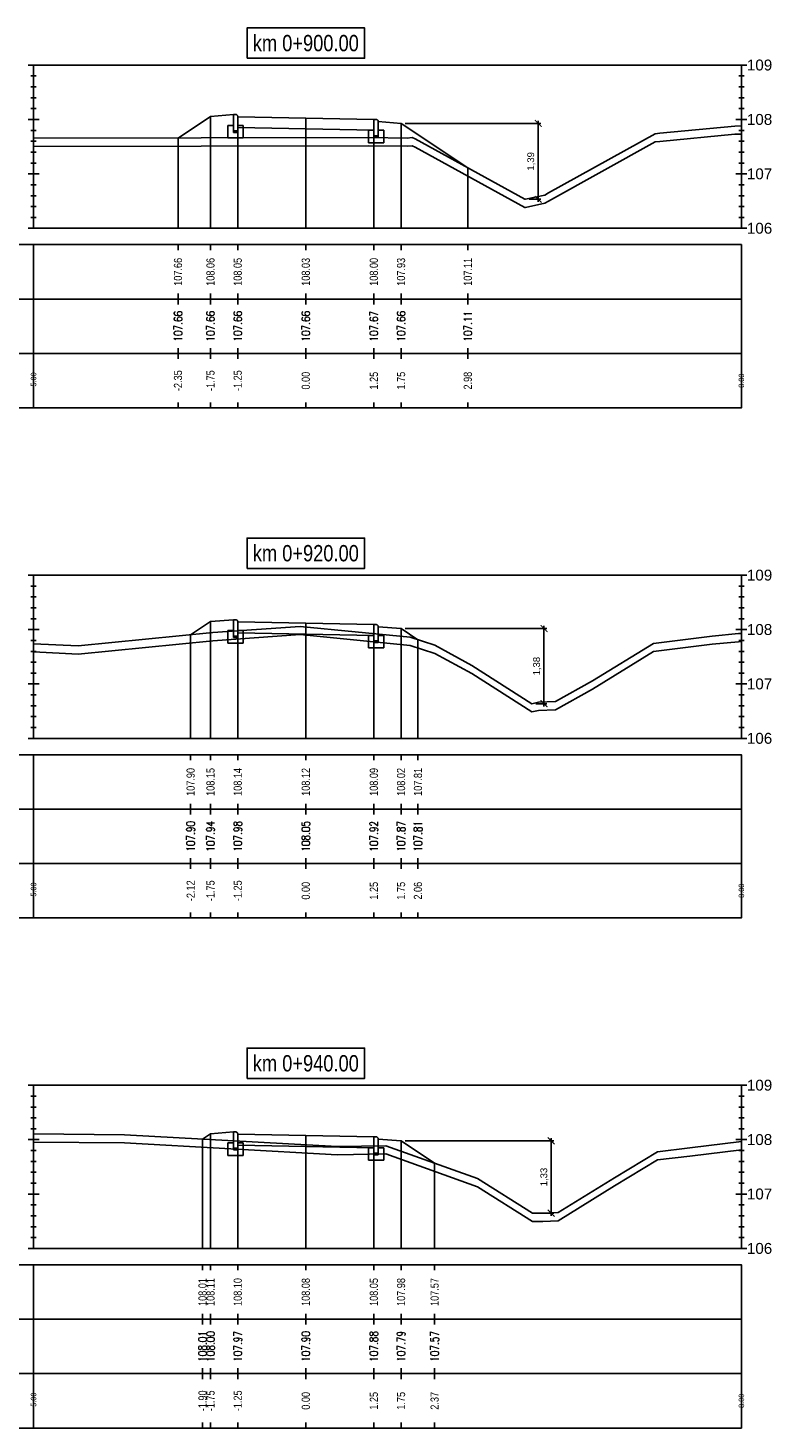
# Model space of a CAD drawing. Extents: x 7537626 to 7538805, y 5722894 to 5725486.
# Tile 49 of 90: x 7538321 to 7538334, y 5725456 to 5725482. Entities that reach past the tile are written whole.
import ezdxf

# ---------------------------------------------------------------- set-up
doc = ezdxf.new("R2010")
doc.units = 0
doc.header["$PDMODE"] = 35
doc.header["$PDSIZE"] = 0.3
for name, color, linetype in [('C-DROGI-PROFILE', 7, 'Continuous'), ('C-DROGI-PROFILE-ETYKIETY', 7, 'Continuous'), ('C-DROGI-PRZEKROJE-ETYKIETY', 7, 'Continuous'), ('C-POPRZECZKA-przekrój', 2, 'Continuous'), ('C-POPRZECZKA-widok', 1, 'Continuous')]:
    doc.layers.add(name, color=color, linetype=linetype)
for name, color, linetype, true_color in [('C-humus', 7, 'Continuous', 0x003df5), ('C-Teren', 7, 'Continuous', 0x005716), ('poprzeczki', 7, 'Continuous', 0x0000d6)]:
    doc.layers.add(name, color=color, linetype=linetype, true_color=true_color)
doc.styles.add('2mm08', font='arial.ttf', dxfattribs={"width": 0.8})
doc.styles.add('opis_50', font='arial.ttf', dxfattribs={"height": 0.125})
doc.styles.get("Standard").update_dxf_attribs({"font": 'arial.ttf'})
doc.dimstyles.new('OPIS_50', dxfattribs={"dimscale": 0.5, "dimtxt": 0.125, "dimasz": 0.25, "dimexe": 0.1, "dimexo": 0.15, "dimgap": 0.1, "dimtad": 1, "dimzin": 0, "dimtxsty": 'opis_50', "dimblk": 'ARCHTICK', "dimcen": 0.15, "dimdle": 0.1, "dimaunit": 2, "dimadec": 4, "dimazin": 0, "dimtfac": 1, "dimtmove": 0, "dimatfit": 3, "dimfxl": 1, "dimarcsym": 0})

# ---------------------------------------------------------------- blocks, each defined once
blk = doc.blocks.new('_ArchTick')
at = {"color": 0, "linetype": 'ByBlock', "const_width": 0.15}
blk.add_lwpolyline([(-0.5, -0.5), (0.5, 0.5)], dxfattribs=at)
blk = doc.blocks.new('*D81')
at = {"layer": 'Defpoints', "color": 0, "transparency": 16777216}
for p in [(7538327.482, 5725479.964), (7538329.756, 5725478.57), (7538330, 5725478.57)]:
    blk.add_point(p, dxfattribs=at)
at = {"layer": 'poprzeczki', "color": 0, "lineweight": -2, "transparency": 16777216}
for p, q in [((7538327.557, 5725479.964), (7538330.05, 5725479.964)), ((7538330, 5725480.014), (7538330, 5725478.52)), ((7538329.831, 5725478.57), (7538330.05, 5725478.57))]:
    blk.add_line(p, q, dxfattribs=at)
at = {"layer": 'poprzeczki', "color": 0, "lineweight": -2, "transparency": 16777216, "xscale": 0.125, "yscale": 0.125, "zscale": 0.125}
for p, rotation in [((7538330, 5725479.964), 90), ((7538330, 5725478.57), 270)]:
    blk.add_blockref('_ArchTick', p, dxfattribs=dict(at, rotation=rotation))
at = {"layer": 'poprzeczki', "color": 0, "transparency": 16777216, "insert": (7538329.874, 5725479.267), "char_height": 0.125, "attachment_point": 5, "rotation": 90, "style": 'opis_50'}
blk.add_mtext('1,39', dxfattribs=at)
blk = doc.blocks.new('*D82')
at = {"layer": 'Defpoints', "color": 0, "transparency": 16777216}
for p in [(7538327.482, 5725470.68), (7538329.884, 5725469.299), (7538330.106, 5725469.299)]:
    blk.add_point(p, dxfattribs=at)
at = {"layer": 'poprzeczki', "color": 0, "lineweight": -2, "transparency": 16777216}
for p, q in [((7538327.557, 5725470.68), (7538330.156, 5725470.68)), ((7538330.106, 5725470.73), (7538330.106, 5725469.249)), ((7538329.959, 5725469.299), (7538330.156, 5725469.299))]:
    blk.add_line(p, q, dxfattribs=at)
at = {"layer": 'poprzeczki', "color": 0, "lineweight": -2, "transparency": 16777216, "xscale": 0.125, "yscale": 0.125, "zscale": 0.125}
for p, rotation in [((7538330.106, 5725470.68), 90), ((7538330.106, 5725469.299), 270)]:
    blk.add_blockref('_ArchTick', p, dxfattribs=dict(at, rotation=rotation))
at = {"layer": 'poprzeczki', "color": 0, "transparency": 16777216, "insert": (7538329.981, 5725469.989), "char_height": 0.125, "attachment_point": 5, "rotation": 90, "style": 'opis_50'}
blk.add_mtext('1,38', dxfattribs=at)
blk = doc.blocks.new('*D83')
at = {"layer": 'Defpoints', "color": 0, "transparency": 16777216}
for p in [(7538327.482, 5725461.264), (7538329.893, 5725459.934), (7538330.239, 5725459.934)]:
    blk.add_point(p, dxfattribs=at)
at = {"layer": 'poprzeczki', "color": 0, "lineweight": -2, "transparency": 16777216}
for p, q in [((7538327.557, 5725461.264), (7538330.289, 5725461.264)), ((7538330.239, 5725461.314), (7538330.239, 5725459.884)), ((7538329.968, 5725459.934), (7538330.289, 5725459.934))]:
    blk.add_line(p, q, dxfattribs=at)
at = {"layer": 'poprzeczki', "color": 0, "lineweight": -2, "transparency": 16777216, "xscale": 0.125, "yscale": 0.125, "zscale": 0.125}
for p, rotation in [((7538330.239, 5725461.264), 90), ((7538330.239, 5725459.934), 270)]:
    blk.add_blockref('_ArchTick', p, dxfattribs=dict(at, rotation=rotation))
at = {"layer": 'poprzeczki', "color": 0, "transparency": 16777216, "insert": (7538330.114, 5725460.599), "char_height": 0.125, "attachment_point": 5, "rotation": 90, "style": 'opis_50'}
blk.add_mtext('1,33', dxfattribs=at)

msp = doc.modelspace()

# ---------------------------------------------------------------- linework, layer by layer
at = {"layer": 'C-DROGI-PROFILE', "color": 7, "linetype": 'Continuous', "lineweight": -3}
for p, q in [((7538323.385, 5725477.736), (7538323.385, 5725477.636)), ((7538323.982, 5725477.736), (7538323.982, 5725477.636)), ((7538324.482, 5725477.736), (7538324.482, 5725477.636)), ((7538325.732, 5725477.736), (7538325.732, 5725477.636)), ((7538326.982, 5725477.736), (7538326.982, 5725477.636)), ((7538327.482, 5725477.736), (7538327.482, 5725477.636)), ((7538328.708, 5725477.736), (7538328.708, 5725477.636)), ((7538323.385, 5725476.736), (7538323.385, 5725476.836)), ((7538323.385, 5725476.736), (7538323.385, 5725476.636)), ((7538323.982, 5725476.736), (7538323.982, 5725476.836)), ((7538323.982, 5725476.736), (7538323.982, 5725476.636)), ((7538324.482, 5725476.736), (7538324.482, 5725476.836)), ((7538324.482, 5725476.736), (7538324.482, 5725476.636)), ((7538325.732, 5725476.736), (7538325.732, 5725476.836)), ((7538325.732, 5725476.736), (7538325.732, 5725476.636)), ((7538326.982, 5725476.736), (7538326.982, 5725476.836)), ((7538326.982, 5725476.736), (7538326.982, 5725476.636)), ((7538327.482, 5725476.736), (7538327.482, 5725476.836)), ((7538327.482, 5725476.736), (7538327.482, 5725476.636)), ((7538328.708, 5725476.736), (7538328.708, 5725476.836)), ((7538328.708, 5725476.736), (7538328.708, 5725476.636)), ((7538323.385, 5725475.736), (7538323.385, 5725475.836)), ((7538323.385, 5725475.736), (7538323.385, 5725475.636)), ((7538323.982, 5725475.736), (7538323.982, 5725475.836)), ((7538323.982, 5725475.736), (7538323.982, 5725475.636)), ((7538324.482, 5725475.736), (7538324.482, 5725475.836)), ((7538324.482, 5725475.736), (7538324.482, 5725475.636)), ((7538325.732, 5725475.736), (7538325.732, 5725475.836)), ((7538325.732, 5725475.736), (7538325.732, 5725475.636)), ((7538326.982, 5725475.736), (7538326.982, 5725475.836)), ((7538326.982, 5725475.736), (7538326.982, 5725475.636)), ((7538327.482, 5725475.736), (7538327.482, 5725475.836)), ((7538327.482, 5725475.736), (7538327.482, 5725475.636)), ((7538328.708, 5725475.736), (7538328.708, 5725475.836)), ((7538328.708, 5725475.736), (7538328.708, 5725475.636)), ((7538323.385, 5725474.736), (7538323.385, 5725474.836)), ((7538323.982, 5725474.736), (7538323.982, 5725474.836)), ((7538324.482, 5725474.736), (7538324.482, 5725474.836)), ((7538325.732, 5725474.736), (7538325.732, 5725474.836)), ((7538326.982, 5725474.736), (7538326.982, 5725474.836)), ((7538327.482, 5725474.736), (7538327.482, 5725474.836)), ((7538328.708, 5725474.736), (7538328.708, 5725474.836)), ((7538323.617, 5725468.361), (7538323.617, 5725468.261)), ((7538323.982, 5725468.361), (7538323.982, 5725468.261)), ((7538324.482, 5725468.361), (7538324.482, 5725468.261)), ((7538325.732, 5725468.361), (7538325.732, 5725468.261)), ((7538326.982, 5725468.361), (7538326.982, 5725468.261)), ((7538327.482, 5725468.361), (7538327.482, 5725468.261)), ((7538327.792, 5725468.361), (7538327.792, 5725468.261)), ((7538323.617, 5725467.361), (7538323.617, 5725467.461)), ((7538323.982, 5725467.361), (7538323.982, 5725467.461)), ((7538324.482, 5725467.361), (7538324.482, 5725467.461)), ((7538325.732, 5725467.361), (7538325.732, 5725467.461)), ((7538326.982, 5725467.361), (7538326.982, 5725467.461)), ((7538327.482, 5725467.361), (7538327.482, 5725467.461)), ((7538327.792, 5725467.361), (7538327.792, 5725467.461)), ((7538323.617, 5725467.361), (7538323.617, 5725467.261)), ((7538323.982, 5725467.361), (7538323.982, 5725467.261)), ((7538324.482, 5725467.361), (7538324.482, 5725467.261)), ((7538325.732, 5725467.361), (7538325.732, 5725467.261)), ((7538326.982, 5725467.361), (7538326.982, 5725467.261)), ((7538327.482, 5725467.361), (7538327.482, 5725467.261)), ((7538327.792, 5725467.361), (7538327.792, 5725467.261)), ((7538323.617, 5725466.361), (7538323.617, 5725466.461)), ((7538323.982, 5725466.361), (7538323.982, 5725466.461)), ((7538324.482, 5725466.361), (7538324.482, 5725466.461)), ((7538325.732, 5725466.361), (7538325.732, 5725466.461)), ((7538326.982, 5725466.361), (7538326.982, 5725466.461)), ((7538327.482, 5725466.361), (7538327.482, 5725466.461)), ((7538327.792, 5725466.361), (7538327.792, 5725466.461)), ((7538323.617, 5725466.361), (7538323.617, 5725466.261)), ((7538323.982, 5725466.361), (7538323.982, 5725466.261)), ((7538324.482, 5725466.361), (7538324.482, 5725466.261)), ((7538325.732, 5725466.361), (7538325.732, 5725466.261)), ((7538326.982, 5725466.361), (7538326.982, 5725466.261)), ((7538327.482, 5725466.361), (7538327.482, 5725466.261)), ((7538327.792, 5725466.361), (7538327.792, 5725466.261)), ((7538323.617, 5725465.361), (7538323.617, 5725465.461)), ((7538323.982, 5725465.361), (7538323.982, 5725465.461)), ((7538324.482, 5725465.361), (7538324.482, 5725465.461)), ((7538325.732, 5725465.361), (7538325.732, 5725465.461)), ((7538326.982, 5725465.361), (7538326.982, 5725465.461)), ((7538327.482, 5725465.361), (7538327.482, 5725465.461)), ((7538327.792, 5725465.361), (7538327.792, 5725465.461)), ((7538323.836, 5725458.986), (7538323.836, 5725458.886)), ((7538323.982, 5725458.986), (7538323.982, 5725458.886)), ((7538324.482, 5725458.986), (7538324.482, 5725458.886)), ((7538325.732, 5725458.986), (7538325.732, 5725458.886)), ((7538326.982, 5725458.986), (7538326.982, 5725458.886)), ((7538327.482, 5725458.986), (7538327.482, 5725458.886)), ((7538328.098, 5725458.986), (7538328.098, 5725458.886)), ((7538323.836, 5725457.986), (7538323.836, 5725458.086)), ((7538323.836, 5725457.986), (7538323.836, 5725457.886)), ((7538323.982, 5725457.986), (7538323.982, 5725458.086)), ((7538323.982, 5725457.986), (7538323.982, 5725457.886)), ((7538324.482, 5725457.986), (7538324.482, 5725458.086)), ((7538324.482, 5725457.986), (7538324.482, 5725457.886)), ((7538325.732, 5725457.986), (7538325.732, 5725458.086)), ((7538325.732, 5725457.986), (7538325.732, 5725457.886)), ((7538326.982, 5725457.986), (7538326.982, 5725458.086)), ((7538326.982, 5725457.986), (7538326.982, 5725457.886)), ((7538327.482, 5725457.986), (7538327.482, 5725458.086)), ((7538327.482, 5725457.986), (7538327.482, 5725457.886)), ((7538328.098, 5725457.986), (7538328.098, 5725458.086)), ((7538328.098, 5725457.986), (7538328.098, 5725457.886)), ((7538323.836, 5725456.986), (7538323.836, 5725457.086)), ((7538323.836, 5725456.986), (7538323.836, 5725456.886)), ((7538323.982, 5725456.986), (7538323.982, 5725457.086)), ((7538323.982, 5725456.986), (7538323.982, 5725456.886)), ((7538324.482, 5725456.986), (7538324.482, 5725457.086)), ((7538324.482, 5725456.986), (7538324.482, 5725456.886)), ((7538325.732, 5725456.986), (7538325.732, 5725457.086)), ((7538325.732, 5725456.986), (7538325.732, 5725456.886)), ((7538326.982, 5725456.986), (7538326.982, 5725457.086)), ((7538326.982, 5725456.986), (7538326.982, 5725456.886)), ((7538327.482, 5725456.986), (7538327.482, 5725457.086)), ((7538327.482, 5725456.986), (7538327.482, 5725456.886)), ((7538328.098, 5725456.986), (7538328.098, 5725457.086)), ((7538328.098, 5725456.986), (7538328.098, 5725456.886)), ((7538323.836, 5725455.986), (7538323.836, 5725456.086)), ((7538323.982, 5725455.986), (7538323.982, 5725456.086)), ((7538324.482, 5725455.986), (7538324.482, 5725456.086)), ((7538325.732, 5725455.986), (7538325.732, 5725456.086)), ((7538326.982, 5725455.986), (7538326.982, 5725456.086)), ((7538327.482, 5725455.986), (7538327.482, 5725456.086)), ((7538328.098, 5725455.986), (7538328.098, 5725456.086))]:
    msp.add_line(p, q, dxfattribs=at)
at = {"layer": 'C-DROGI-PROFILE', "color": 1, "linetype": 'Continuous', "lineweight": -3}
for points in [[(7538320.732, 5725476.736), (7538320.732, 5725477.736), (7538315.732, 5725477.736), (7538315.732, 5725476.736)], [(7538320.732, 5725476.736), (7538333.732, 5725476.736), (7538333.732, 5725477.736), (7538320.732, 5725477.736)], [(7538320.732, 5725475.736), (7538320.732, 5725476.736), (7538315.732, 5725476.736), (7538315.732, 5725475.736)], [(7538320.732, 5725475.736), (7538333.732, 5725475.736), (7538333.732, 5725476.736), (7538320.732, 5725476.736)], [(7538320.732, 5725474.736), (7538320.732, 5725475.736), (7538315.732, 5725475.736), (7538315.732, 5725474.736)], [(7538320.732, 5725474.736), (7538333.732, 5725474.736), (7538333.732, 5725475.736), (7538320.732, 5725475.736)], [(7538320.732, 5725467.361), (7538320.732, 5725468.361), (7538315.732, 5725468.361), (7538315.732, 5725467.361)], [(7538320.732, 5725467.361), (7538333.732, 5725467.361), (7538333.732, 5725468.361), (7538320.732, 5725468.361)], [(7538320.732, 5725466.361), (7538320.732, 5725467.361), (7538315.732, 5725467.361), (7538315.732, 5725466.361)], [(7538320.732, 5725466.361), (7538333.732, 5725466.361), (7538333.732, 5725467.361), (7538320.732, 5725467.361)], [(7538320.732, 5725465.361), (7538320.732, 5725466.361), (7538315.732, 5725466.361), (7538315.732, 5725465.361)], [(7538320.732, 5725465.361), (7538333.732, 5725465.361), (7538333.732, 5725466.361), (7538320.732, 5725466.361)], [(7538320.732, 5725457.986), (7538320.732, 5725458.986), (7538315.732, 5725458.986), (7538315.732, 5725457.986)], [(7538320.732, 5725457.986), (7538333.732, 5725457.986), (7538333.732, 5725458.986), (7538320.732, 5725458.986)], [(7538320.732, 5725456.986), (7538320.732, 5725457.986), (7538315.732, 5725457.986), (7538315.732, 5725456.986)], [(7538320.732, 5725456.986), (7538333.732, 5725456.986), (7538333.732, 5725457.986), (7538320.732, 5725457.986)], [(7538320.732, 5725455.986), (7538320.732, 5725456.986), (7538315.732, 5725456.986), (7538315.732, 5725455.986)], [(7538320.732, 5725455.986), (7538333.732, 5725455.986), (7538333.732, 5725456.986), (7538320.732, 5725456.986)]]:
    msp.add_3dface(points, dxfattribs=at)
at = {"layer": 'C-DROGI-PRZEKROJE-ETYKIETY', "color": 1, "linetype": 'Continuous', "lineweight": -3}
for p, q in [((7538323.982, 5725480.094), (7538323.982, 5725478.036)), ((7538324.482, 5725480.088), (7538324.482, 5725478.036)), ((7538325.732, 5725480.063), (7538325.732, 5725478.036)), ((7538326.982, 5725480.038), (7538326.982, 5725478.036)), ((7538327.482, 5725479.964), (7538327.482, 5725478.036)), ((7538323.385, 5725479.696), (7538323.385, 5725478.036)), ((7538328.708, 5725479.147), (7538328.708, 5725478.036)), ((7538323.982, 5725470.81), (7538323.982, 5725468.661)), ((7538324.482, 5725470.803), (7538324.482, 5725468.661)), ((7538325.732, 5725470.778), (7538325.732, 5725468.661)), ((7538323.617, 5725470.566), (7538323.617, 5725468.661)), ((7538326.982, 5725470.753), (7538326.982, 5725468.661)), ((7538327.482, 5725470.68), (7538327.482, 5725468.661)), ((7538327.792, 5725470.473), (7538327.792, 5725468.661)), ((7538323.836, 5725461.296), (7538323.836, 5725459.286)), ((7538323.982, 5725461.394), (7538323.982, 5725459.286)), ((7538324.482, 5725461.387), (7538324.482, 5725459.286)), ((7538325.732, 5725461.362), (7538325.732, 5725459.286)), ((7538326.982, 5725461.337), (7538326.982, 5725459.286)), ((7538327.482, 5725461.264), (7538327.482, 5725459.286)), ((7538328.098, 5725460.853), (7538328.098, 5725459.286))]:
    msp.add_line(p, q, dxfattribs=at)
at = {"layer": 'C-humus'}
for p, q in [((7538332.234, 5725479.634), (7538333.611, 5725479.766)), ((7538333.611, 5725479.766), (7538333.732, 5725479.767)), ((7538320.732, 5725479.54), (7538326.888, 5725479.553)), ((7538326.888, 5725479.553), (7538327.593, 5725479.546)), ((7538327.593, 5725479.546), (7538327.684, 5725479.553)), ((7538327.684, 5725479.553), (7538327.742, 5725479.529)), ((7538327.742, 5725479.529), (7538329.756, 5725478.42)), ((7538330.189, 5725478.536), (7538332.149, 5725479.624)), ((7538332.149, 5725479.624), (7538332.234, 5725479.634)), ((7538329.769, 5725478.42), (7538330.124, 5725478.497)), ((7538330.124, 5725478.497), (7538330.189, 5725478.536)), ((7538329.756, 5725478.42), (7538329.769, 5725478.42)), ((7538324.026, 5725470.457), (7538325.626, 5725470.57)), ((7538325.626, 5725470.57), (7538327.65, 5725470.369)), ((7538320.732, 5725470.251), (7538321.551, 5725470.21)), ((7538321.551, 5725470.21), (7538324.026, 5725470.457)), ((7538327.65, 5725470.369), (7538328.104, 5725470.222)), ((7538330.995, 5725469.566), (7538332.118, 5725470.258)), ((7538332.118, 5725470.258), (7538333.197, 5725470.392)), ((7538333.197, 5725470.392), (7538333.676, 5725470.438)), ((7538333.676, 5725470.438), (7538333.732, 5725470.439)), ((7538328.104, 5725470.222), (7538328.778, 5725469.851)), ((7538328.778, 5725469.851), (7538329.884, 5725469.149)), ((7538330.315, 5725469.189), (7538330.995, 5725469.566)), ((7538329.884, 5725469.149), (7538330.006, 5725469.175)), ((7538330.006, 5725469.175), (7538330.315, 5725469.189)), ((7538320.732, 5725461.241), (7538322.401, 5725461.226)), ((7538322.401, 5725461.226), (7538326.31, 5725461.008)), ((7538326.31, 5725461.008), (7538327.199, 5725461.025)), ((7538327.199, 5725461.025), (7538328.887, 5725460.421)), ((7538332.19, 5725460.913), (7538332.783, 5725460.983)), ((7538332.783, 5725460.983), (7538333.732, 5725461.101)), ((7538331.402, 5725460.435), (7538332.19, 5725460.913)), ((7538328.887, 5725460.421), (7538329.893, 5725459.784)), ((7538330.367, 5725459.796), (7538331.402, 5725460.435)), ((7538329.893, 5725459.784), (7538330.082, 5725459.784)), ((7538330.082, 5725459.784), (7538330.367, 5725459.796))]:
    msp.add_line(p, q, dxfattribs=at)
at = {"layer": 'C-POPRZECZKA-przekrój', "color": 2, "linetype": 'Continuous', "lineweight": -3}
for p, q in [((7538323.385, 5725479.696), (7538323.982, 5725480.094)), ((7538323.982, 5725480.094), (7538324.402, 5725480.128)), ((7538324.442, 5725480.128), (7538324.402, 5725480.128)), ((7538324.402, 5725480.128), (7538324.402, 5725479.798)), ((7538324.448, 5725480.127), (7538324.442, 5725480.128)), ((7538324.456, 5725480.125), (7538324.448, 5725480.127)), ((7538324.465, 5725480.121), (7538324.456, 5725480.125)), ((7538324.471, 5725480.116), (7538324.465, 5725480.121)), ((7538324.475, 5725480.111), (7538324.471, 5725480.116)), ((7538324.479, 5725480.103), (7538324.475, 5725480.111)), ((7538324.482, 5725480.095), (7538324.479, 5725480.103)), ((7538324.482, 5725480.088), (7538324.482, 5725480.095)), ((7538324.482, 5725480.088), (7538325.732, 5725480.063)), ((7538324.482, 5725480.088), (7538324.483, 5725479.888)), ((7538324.482, 5725479.798), (7538324.482, 5725480.088)), ((7538324.482, 5725480.088), (7538324.482, 5725479.928)), ((7538325.732, 5725479.863), (7538325.732, 5725480.063)), ((7538325.732, 5725480.063), (7538326.982, 5725480.038)), ((7538326.982, 5725480.038), (7538326.981, 5725479.838)), ((7538327.022, 5725480.038), (7538326.982, 5725480.038)), ((7538326.982, 5725480.038), (7538326.982, 5725479.708)), ((7538327.028, 5725480.037), (7538327.022, 5725480.038)), ((7538327.036, 5725480.035), (7538327.028, 5725480.037)), ((7538327.045, 5725480.031), (7538327.036, 5725480.035)), ((7538327.051, 5725480.026), (7538327.045, 5725480.031)), ((7538327.055, 5725480.021), (7538327.051, 5725480.026)), ((7538324.302, 5725479.698), (7538324.302, 5725479.928)), ((7538324.302, 5725479.928), (7538324.402, 5725479.928)), ((7538324.402, 5725479.928), (7538324.402, 5725479.828)), ((7538324.402, 5725479.828), (7538324.482, 5725479.828)), ((7538324.402, 5725479.798), (7538324.482, 5725479.798)), ((7538324.482, 5725479.928), (7538324.582, 5725479.928)), ((7538324.483, 5725479.888), (7538325.732, 5725479.863)), ((7538324.582, 5725479.928), (7538324.582, 5725479.698)), ((7538325.732, 5725479.863), (7538326.981, 5725479.838)), ((7538326.882, 5725479.608), (7538326.882, 5725479.838)), ((7538326.882, 5725479.838), (7538326.982, 5725479.838)), ((7538326.982, 5725479.838), (7538326.982, 5725479.738)), ((7538327.059, 5725480.013), (7538327.055, 5725480.021)), ((7538327.062, 5725480.005), (7538327.059, 5725480.013)), ((7538327.062, 5725479.998), (7538327.062, 5725480.005)), ((7538327.062, 5725479.708), (7538327.062, 5725479.998)), ((7538327.062, 5725479.998), (7538327.062, 5725479.838)), ((7538327.062, 5725479.998), (7538327.482, 5725479.964)), ((7538327.062, 5725479.838), (7538327.162, 5725479.838)), ((7538327.162, 5725479.838), (7538327.162, 5725479.608)), ((7538327.482, 5725479.964), (7538328.708, 5725479.147)), ((7538324.582, 5725479.698), (7538324.302, 5725479.698)), ((7538327.162, 5725479.608), (7538326.882, 5725479.608)), ((7538326.982, 5725479.738), (7538327.062, 5725479.738)), ((7538326.982, 5725479.708), (7538327.062, 5725479.708)), ((7538323.617, 5725470.566), (7538323.982, 5725470.81)), ((7538323.982, 5725470.81), (7538324.402, 5725470.843)), ((7538324.442, 5725470.843), (7538324.402, 5725470.843)), ((7538324.402, 5725470.843), (7538324.402, 5725470.513)), ((7538324.448, 5725470.843), (7538324.442, 5725470.843)), ((7538324.456, 5725470.841), (7538324.448, 5725470.843)), ((7538324.465, 5725470.837), (7538324.456, 5725470.841)), ((7538324.471, 5725470.832), (7538324.465, 5725470.837)), ((7538324.475, 5725470.826), (7538324.471, 5725470.832)), ((7538324.479, 5725470.819), (7538324.475, 5725470.826)), ((7538324.482, 5725470.811), (7538324.479, 5725470.819)), ((7538324.482, 5725470.803), (7538324.482, 5725470.811)), ((7538324.482, 5725470.803), (7538325.732, 5725470.778)), ((7538324.482, 5725470.803), (7538324.483, 5725470.603)), ((7538324.482, 5725470.513), (7538324.482, 5725470.803)), ((7538324.482, 5725470.803), (7538324.482, 5725470.643)), ((7538325.732, 5725470.578), (7538325.732, 5725470.778)), ((7538325.732, 5725470.778), (7538326.982, 5725470.753)), ((7538324.302, 5725470.413), (7538324.302, 5725470.643)), ((7538324.302, 5725470.643), (7538324.402, 5725470.643)), ((7538324.402, 5725470.643), (7538324.402, 5725470.543)), ((7538324.402, 5725470.543), (7538324.482, 5725470.543)), ((7538324.402, 5725470.513), (7538324.482, 5725470.513)), ((7538324.482, 5725470.643), (7538324.582, 5725470.643)), ((7538324.483, 5725470.603), (7538325.732, 5725470.578)), ((7538324.582, 5725470.643), (7538324.582, 5725470.413)), ((7538325.732, 5725470.578), (7538326.981, 5725470.553)), ((7538326.882, 5725470.323), (7538326.882, 5725470.553)), ((7538326.882, 5725470.553), (7538326.982, 5725470.553)), ((7538326.982, 5725470.753), (7538326.981, 5725470.553)), ((7538327.022, 5725470.753), (7538326.982, 5725470.753)), ((7538326.982, 5725470.753), (7538326.982, 5725470.423)), ((7538326.982, 5725470.553), (7538326.982, 5725470.453)), ((7538327.028, 5725470.753), (7538327.022, 5725470.753)), ((7538327.036, 5725470.751), (7538327.028, 5725470.753)), ((7538327.045, 5725470.747), (7538327.036, 5725470.751)), ((7538327.051, 5725470.742), (7538327.045, 5725470.747)), ((7538327.055, 5725470.736), (7538327.051, 5725470.742)), ((7538327.059, 5725470.729), (7538327.055, 5725470.736)), ((7538327.062, 5725470.721), (7538327.059, 5725470.729)), ((7538327.062, 5725470.713), (7538327.062, 5725470.721)), ((7538327.062, 5725470.423), (7538327.062, 5725470.713)), ((7538327.062, 5725470.713), (7538327.062, 5725470.553)), ((7538327.062, 5725470.713), (7538327.482, 5725470.68)), ((7538327.062, 5725470.553), (7538327.162, 5725470.553)), ((7538327.162, 5725470.553), (7538327.162, 5725470.323)), ((7538327.482, 5725470.68), (7538327.792, 5725470.473)), ((7538324.582, 5725470.413), (7538324.302, 5725470.413)), ((7538327.162, 5725470.323), (7538326.882, 5725470.323)), ((7538326.982, 5725470.453), (7538327.062, 5725470.453)), ((7538326.982, 5725470.423), (7538327.062, 5725470.423)), ((7538323.836, 5725461.296), (7538323.982, 5725461.394)), ((7538323.982, 5725461.394), (7538324.402, 5725461.427)), ((7538324.442, 5725461.427), (7538324.402, 5725461.427)), ((7538324.402, 5725461.427), (7538324.402, 5725461.097)), ((7538324.448, 5725461.427), (7538324.442, 5725461.427)), ((7538324.456, 5725461.425), (7538324.448, 5725461.427)), ((7538324.465, 5725461.42), (7538324.456, 5725461.425)), ((7538324.471, 5725461.415), (7538324.465, 5725461.42)), ((7538324.475, 5725461.41), (7538324.471, 5725461.415)), ((7538324.479, 5725461.403), (7538324.475, 5725461.41)), ((7538324.482, 5725461.394), (7538324.479, 5725461.403)), ((7538324.482, 5725461.387), (7538324.482, 5725461.394)), ((7538324.482, 5725461.387), (7538325.732, 5725461.362)), ((7538324.482, 5725461.387), (7538324.483, 5725461.187)), ((7538324.482, 5725461.097), (7538324.482, 5725461.387)), ((7538324.482, 5725461.387), (7538324.482, 5725461.227)), ((7538325.732, 5725461.162), (7538325.732, 5725461.362)), ((7538325.732, 5725461.362), (7538326.982, 5725461.337)), ((7538326.982, 5725461.337), (7538326.981, 5725461.137)), ((7538327.022, 5725461.337), (7538326.982, 5725461.337)), ((7538326.982, 5725461.337), (7538326.982, 5725461.007)), ((7538327.028, 5725461.337), (7538327.022, 5725461.337)), ((7538327.036, 5725461.335), (7538327.028, 5725461.337)), ((7538327.045, 5725461.33), (7538327.036, 5725461.335)), ((7538327.051, 5725461.325), (7538327.045, 5725461.33)), ((7538327.055, 5725461.32), (7538327.051, 5725461.325)), ((7538327.059, 5725461.313), (7538327.055, 5725461.32)), ((7538327.062, 5725461.304), (7538327.059, 5725461.313)), ((7538327.062, 5725461.297), (7538327.062, 5725461.304)), ((7538327.062, 5725461.007), (7538327.062, 5725461.297)), ((7538327.062, 5725461.297), (7538327.062, 5725461.137)), ((7538327.062, 5725461.297), (7538327.482, 5725461.264)), ((7538327.482, 5725461.264), (7538328.098, 5725460.853)), ((7538324.302, 5725460.997), (7538324.302, 5725461.227)), ((7538324.302, 5725461.227), (7538324.402, 5725461.227)), ((7538324.582, 5725460.997), (7538324.302, 5725460.997)), ((7538324.402, 5725461.227), (7538324.402, 5725461.127)), ((7538324.402, 5725461.127), (7538324.482, 5725461.127)), ((7538324.402, 5725461.097), (7538324.482, 5725461.097)), ((7538324.482, 5725461.227), (7538324.582, 5725461.227)), ((7538324.483, 5725461.187), (7538325.732, 5725461.162)), ((7538324.582, 5725461.227), (7538324.582, 5725460.997)), ((7538325.732, 5725461.162), (7538326.981, 5725461.137)), ((7538326.882, 5725460.907), (7538326.882, 5725461.137)), ((7538326.882, 5725461.137), (7538326.982, 5725461.137)), ((7538326.982, 5725461.137), (7538326.982, 5725461.037)), ((7538326.982, 5725461.037), (7538327.062, 5725461.037)), ((7538326.982, 5725461.007), (7538327.062, 5725461.007)), ((7538327.062, 5725461.137), (7538327.162, 5725461.137)), ((7538327.162, 5725461.137), (7538327.162, 5725460.907)), ((7538327.162, 5725460.907), (7538326.882, 5725460.907))]:
    msp.add_line(p, q, dxfattribs=at)
at = {"layer": 'C-POPRZECZKA-widok', "color": 1, "linetype": 'Continuous', "lineweight": -3}
for p, q in [((7538320.632, 5725481.036), (7538333.832, 5725481.036)), ((7538320.682, 5725480.836), (7538320.782, 5725480.836)), ((7538320.732, 5725478.036), (7538320.732, 5725481.036)), ((7538333.682, 5725480.836), (7538333.782, 5725480.836)), ((7538333.732, 5725478.036), (7538333.732, 5725481.036)), ((7538320.682, 5725480.636), (7538320.782, 5725480.636)), ((7538333.682, 5725480.636), (7538333.782, 5725480.636)), ((7538320.682, 5725480.436), (7538320.782, 5725480.436)), ((7538333.682, 5725480.436), (7538333.782, 5725480.436)), ((7538320.632, 5725480.036), (7538320.832, 5725480.036)), ((7538320.682, 5725480.236), (7538320.782, 5725480.236)), ((7538320.682, 5725480.036), (7538320.782, 5725480.036)), ((7538333.632, 5725480.036), (7538333.832, 5725480.036)), ((7538333.682, 5725480.236), (7538333.782, 5725480.236)), ((7538333.682, 5725480.036), (7538333.782, 5725480.036)), ((7538320.682, 5725479.836), (7538320.782, 5725479.836)), ((7538333.682, 5725479.836), (7538333.782, 5725479.836)), ((7538320.682, 5725479.636), (7538320.782, 5725479.636)), ((7538333.682, 5725479.636), (7538333.782, 5725479.636)), ((7538320.682, 5725479.436), (7538320.782, 5725479.436)), ((7538333.682, 5725479.436), (7538333.782, 5725479.436)), ((7538320.632, 5725479.036), (7538320.832, 5725479.036)), ((7538320.682, 5725479.236), (7538320.782, 5725479.236)), ((7538320.682, 5725479.036), (7538320.782, 5725479.036)), ((7538333.632, 5725479.036), (7538333.832, 5725479.036)), ((7538333.682, 5725479.236), (7538333.782, 5725479.236)), ((7538333.682, 5725479.036), (7538333.782, 5725479.036)), ((7538320.682, 5725478.836), (7538320.782, 5725478.836)), ((7538333.682, 5725478.836), (7538333.782, 5725478.836)), ((7538320.682, 5725478.636), (7538320.782, 5725478.636)), ((7538333.682, 5725478.636), (7538333.782, 5725478.636)), ((7538320.682, 5725478.436), (7538320.782, 5725478.436)), ((7538320.682, 5725478.236), (7538320.782, 5725478.236)), ((7538333.682, 5725478.436), (7538333.782, 5725478.436)), ((7538333.682, 5725478.236), (7538333.782, 5725478.236)), ((7538320.632, 5725478.036), (7538333.832, 5725478.036)), ((7538320.632, 5725471.661), (7538333.832, 5725471.661)), ((7538320.732, 5725468.661), (7538320.732, 5725471.661)), ((7538333.732, 5725468.661), (7538333.732, 5725471.661)), ((7538320.682, 5725471.461), (7538320.782, 5725471.461)), ((7538333.682, 5725471.461), (7538333.782, 5725471.461)), ((7538320.682, 5725471.261), (7538320.782, 5725471.261)), ((7538320.682, 5725471.061), (7538320.782, 5725471.061)), ((7538333.682, 5725471.261), (7538333.782, 5725471.261)), ((7538333.682, 5725471.061), (7538333.782, 5725471.061)), ((7538320.682, 5725470.861), (7538320.782, 5725470.861)), ((7538333.682, 5725470.861), (7538333.782, 5725470.861)), ((7538320.632, 5725470.661), (7538320.832, 5725470.661)), ((7538320.682, 5725470.661), (7538320.782, 5725470.661)), ((7538333.632, 5725470.661), (7538333.832, 5725470.661)), ((7538333.682, 5725470.661), (7538333.782, 5725470.661)), ((7538320.682, 5725470.461), (7538320.782, 5725470.461)), ((7538320.682, 5725470.261), (7538320.782, 5725470.261)), ((7538333.682, 5725470.461), (7538333.782, 5725470.461)), ((7538333.682, 5725470.261), (7538333.782, 5725470.261)), ((7538320.682, 5725470.061), (7538320.782, 5725470.061)), ((7538333.682, 5725470.061), (7538333.782, 5725470.061)), ((7538320.682, 5725469.861), (7538320.782, 5725469.861)), ((7538333.682, 5725469.861), (7538333.782, 5725469.861)), ((7538320.632, 5725469.661), (7538320.832, 5725469.661)), ((7538320.682, 5725469.661), (7538320.782, 5725469.661)), ((7538333.632, 5725469.661), (7538333.832, 5725469.661)), ((7538333.682, 5725469.661), (7538333.782, 5725469.661)), ((7538320.682, 5725469.461), (7538320.782, 5725469.461)), ((7538320.682, 5725469.261), (7538320.782, 5725469.261)), ((7538333.682, 5725469.461), (7538333.782, 5725469.461)), ((7538333.682, 5725469.261), (7538333.782, 5725469.261)), ((7538320.682, 5725469.061), (7538320.782, 5725469.061)), ((7538333.682, 5725469.061), (7538333.782, 5725469.061)), ((7538320.682, 5725468.861), (7538320.782, 5725468.861)), ((7538333.682, 5725468.861), (7538333.782, 5725468.861)), ((7538320.632, 5725468.661), (7538333.832, 5725468.661)), ((7538320.632, 5725462.286), (7538333.832, 5725462.286)), ((7538320.732, 5725459.286), (7538320.732, 5725462.286)), ((7538333.732, 5725459.286), (7538333.732, 5725462.286)), ((7538320.682, 5725462.086), (7538320.782, 5725462.086)), ((7538333.682, 5725462.086), (7538333.782, 5725462.086)), ((7538320.682, 5725461.886), (7538320.782, 5725461.886)), ((7538333.682, 5725461.886), (7538333.782, 5725461.886)), ((7538320.682, 5725461.686), (7538320.782, 5725461.686)), ((7538333.682, 5725461.686), (7538333.782, 5725461.686)), ((7538320.632, 5725461.286), (7538320.832, 5725461.286)), ((7538320.682, 5725461.486), (7538320.782, 5725461.486)), ((7538320.682, 5725461.286), (7538320.782, 5725461.286)), ((7538333.632, 5725461.286), (7538333.832, 5725461.286)), ((7538333.682, 5725461.486), (7538333.782, 5725461.486)), ((7538333.682, 5725461.286), (7538333.782, 5725461.286)), ((7538320.682, 5725461.086), (7538320.782, 5725461.086)), ((7538333.682, 5725461.086), (7538333.782, 5725461.086)), ((7538320.682, 5725460.886), (7538320.782, 5725460.886)), ((7538333.682, 5725460.886), (7538333.782, 5725460.886)), ((7538320.682, 5725460.686), (7538320.782, 5725460.686)), ((7538320.682, 5725460.486), (7538320.782, 5725460.486)), ((7538333.682, 5725460.686), (7538333.782, 5725460.686)), ((7538333.682, 5725460.486), (7538333.782, 5725460.486)), ((7538320.632, 5725460.286), (7538320.832, 5725460.286)), ((7538320.682, 5725460.286), (7538320.782, 5725460.286)), ((7538333.632, 5725460.286), (7538333.832, 5725460.286)), ((7538333.682, 5725460.286), (7538333.782, 5725460.286)), ((7538320.682, 5725460.086), (7538320.782, 5725460.086)), ((7538333.682, 5725460.086), (7538333.782, 5725460.086)), ((7538320.682, 5725459.886), (7538320.782, 5725459.886)), ((7538333.682, 5725459.886), (7538333.782, 5725459.886)), ((7538320.682, 5725459.686), (7538320.782, 5725459.686)), ((7538320.682, 5725459.486), (7538320.782, 5725459.486)), ((7538333.682, 5725459.686), (7538333.782, 5725459.686)), ((7538333.682, 5725459.486), (7538333.782, 5725459.486)), ((7538320.632, 5725459.286), (7538333.832, 5725459.286))]:
    msp.add_line(p, q, dxfattribs=at)
at = {"layer": 'C-POPRZECZKA-widok', "color": 3, "linetype": 'Continuous', "lineweight": -3}
for points in [[(7538324.653, 5725481.161), (7538326.812, 5725481.161), (7538326.812, 5725481.718), (7538324.653, 5725481.718)], [(7538324.653, 5725471.786), (7538326.812, 5725471.786), (7538326.812, 5725472.343), (7538324.653, 5725472.343)], [(7538324.653, 5725462.411), (7538326.812, 5725462.411), (7538326.812, 5725462.968), (7538324.653, 5725462.968)]]:
    msp.add_3dface(points, dxfattribs=at)
at = {"layer": 'C-Teren'}
for p, q in [((7538330.189, 5725478.686), (7538332.149, 5725479.774)), ((7538332.149, 5725479.774), (7538332.234, 5725479.784)), ((7538332.234, 5725479.784), (7538333.611, 5725479.916)), ((7538333.611, 5725479.916), (7538333.732, 5725479.917)), ((7538320.732, 5725479.69), (7538326.888, 5725479.703)), ((7538326.888, 5725479.703), (7538327.593, 5725479.696)), ((7538327.593, 5725479.696), (7538327.684, 5725479.703)), ((7538327.684, 5725479.703), (7538327.742, 5725479.679)), ((7538327.742, 5725479.679), (7538329.756, 5725478.57)), ((7538329.756, 5725478.57), (7538329.769, 5725478.57)), ((7538329.769, 5725478.57), (7538330.124, 5725478.647)), ((7538330.124, 5725478.647), (7538330.189, 5725478.686)), ((7538321.551, 5725470.36), (7538324.026, 5725470.607)), ((7538324.026, 5725470.607), (7538325.626, 5725470.72)), ((7538325.626, 5725470.72), (7538327.65, 5725470.519)), ((7538327.65, 5725470.519), (7538328.104, 5725470.372)), ((7538332.118, 5725470.408), (7538333.197, 5725470.542)), ((7538333.197, 5725470.542), (7538333.676, 5725470.588)), ((7538333.676, 5725470.588), (7538333.732, 5725470.589)), ((7538320.732, 5725470.401), (7538321.551, 5725470.36)), ((7538328.104, 5725470.372), (7538328.778, 5725470.001)), ((7538330.995, 5725469.716), (7538332.118, 5725470.408)), ((7538328.778, 5725470.001), (7538329.884, 5725469.299)), ((7538330.315, 5725469.339), (7538330.995, 5725469.716)), ((7538329.884, 5725469.299), (7538330.006, 5725469.325)), ((7538330.006, 5725469.325), (7538330.315, 5725469.339)), ((7538320.732, 5725461.391), (7538322.401, 5725461.376)), ((7538322.401, 5725461.376), (7538326.31, 5725461.158)), ((7538332.783, 5725461.133), (7538333.732, 5725461.251)), ((7538326.31, 5725461.158), (7538327.199, 5725461.175)), ((7538327.199, 5725461.175), (7538328.887, 5725460.571)), ((7538331.402, 5725460.585), (7538332.19, 5725461.063)), ((7538332.19, 5725461.063), (7538332.783, 5725461.133)), ((7538328.887, 5725460.571), (7538329.893, 5725459.934)), ((7538330.367, 5725459.946), (7538331.402, 5725460.585)), ((7538329.893, 5725459.934), (7538330.082, 5725459.934)), ((7538330.082, 5725459.934), (7538330.367, 5725459.946))]:
    msp.add_line(p, q, dxfattribs=at)

# ---------------------------------------------------------------- texts
at = {"layer": 'C-DROGI-PROFILE-ETYKIETY', "color": 1, "linetype": 'Continuous', "lineweight": -3, "char_height": 0.15, "attachment_point": 5, "rotation": 90, "style": '2mm08'}
for s, insert in [('107.66', (7538323.385, 5725477.236)), ('108.06', (7538323.982, 5725477.236)), ('108.05', (7538324.482, 5725477.236)), ('108.03', (7538325.732, 5725477.236)), ('108.00', (7538326.982, 5725477.236)), ('107.93', (7538327.482, 5725477.236)), ('107.11', (7538328.708, 5725477.236)), ('{\\Fsimplex.shx|c238;107.66}', (7538323.385, 5725476.236)), ('{\\Fsimplex.shx|c238;107.66}', (7538323.982, 5725476.236)), ('{\\Fsimplex.shx|c238;107.66}', (7538324.482, 5725476.236)), ('{\\Fsimplex.shx|c238;107.66}', (7538325.732, 5725476.236)), ('{\\Fsimplex.shx|c238;107.67}', (7538326.982, 5725476.236)), ('{\\Fsimplex.shx|c238;107.66}', (7538327.482, 5725476.236)), ('{\\Fsimplex.shx|c238;107.11}', (7538328.708, 5725476.236)), ('-2.35', (7538323.385, 5725475.236)), ('-1.75', (7538323.982, 5725475.236)), ('-1.25', (7538324.482, 5725475.236)), ('0.00', (7538325.732, 5725475.236)), ('1.25', (7538326.982, 5725475.236)), ('1.75', (7538327.482, 5725475.236)), ('2.98', (7538328.708, 5725475.236)), ('107.90', (7538323.617, 5725467.861)), ('108.15', (7538323.982, 5725467.861)), ('108.14', (7538324.482, 5725467.861)), ('108.12', (7538325.732, 5725467.861)), ('108.09', (7538326.982, 5725467.861)), ('108.02', (7538327.482, 5725467.861)), ('107.81', (7538327.792, 5725467.861)), ('{\\Fsimplex.shx|c238;107.90}', (7538323.617, 5725466.861)), ('{\\Fsimplex.shx|c238;107.94}', (7538323.982, 5725466.861)), ('{\\Fsimplex.shx|c238;107.98}', (7538324.482, 5725466.861)), ('{\\Fsimplex.shx|c238;108.05}', (7538325.732, 5725466.861)), ('{\\Fsimplex.shx|c238;107.92}', (7538326.982, 5725466.861)), ('{\\Fsimplex.shx|c238;107.87}', (7538327.482, 5725466.861)), ('{\\Fsimplex.shx|c238;107.81}', (7538327.792, 5725466.861)), ('-2.12', (7538323.617, 5725465.861)), ('-1.75', (7538323.982, 5725465.861)), ('-1.25', (7538324.482, 5725465.861)), ('0.00', (7538325.732, 5725465.861)), ('1.25', (7538326.982, 5725465.861)), ('1.75', (7538327.482, 5725465.861)), ('2.06', (7538327.792, 5725465.861)), ('108.01', (7538323.836, 5725458.486)), ('108.11', (7538323.982, 5725458.486)), ('108.10', (7538324.482, 5725458.486)), ('108.08', (7538325.732, 5725458.486)), ('108.05', (7538326.982, 5725458.486)), ('107.98', (7538327.482, 5725458.486)), ('107.57', (7538328.098, 5725458.486)), ('{\\Fsimplex.shx|c238;108.01}', (7538323.836, 5725457.486)), ('{\\Fsimplex.shx|c238;108.00}', (7538323.982, 5725457.486)), ('{\\Fsimplex.shx|c238;107.97}', (7538324.482, 5725457.486)), ('{\\Fsimplex.shx|c238;107.90}', (7538325.732, 5725457.486)), ('{\\Fsimplex.shx|c238;107.88}', (7538326.982, 5725457.486)), ('{\\Fsimplex.shx|c238;107.79}', (7538327.482, 5725457.486)), ('{\\Fsimplex.shx|c238;107.57}', (7538328.098, 5725457.486)), ('-1.90', (7538323.836, 5725456.486)), ('-1.75', (7538323.982, 5725456.486)), ('-1.25', (7538324.482, 5725456.486)), ('0.00', (7538325.732, 5725456.486)), ('1.25', (7538326.982, 5725456.486)), ('1.75', (7538327.482, 5725456.486)), ('2.37', (7538328.098, 5725456.486))]:
    msp.add_mtext(s, dxfattribs=dict(at, insert=insert))
at = {"layer": 'C-DROGI-PROFILE-ETYKIETY', "color": 7, "linetype": 'Continuous', "lineweight": -3, "char_height": 0.1, "attachment_point": 5, "rotation": 90, "style": '2mm08'}
for s, insert in [('-5.00', (7538320.732, 5725475.236)), ('8.00', (7538333.732, 5725475.236)), ('-5.00', (7538320.732, 5725465.861)), ('8.00', (7538333.732, 5725465.861)), ('-5.00', (7538320.732, 5725456.486)), ('8.00', (7538333.732, 5725456.486))]:
    msp.add_mtext(s, dxfattribs=dict(at, insert=insert))
at = {"layer": 'C-POPRZECZKA-widok', "color": 3, "linetype": 'Continuous', "lineweight": -3, "char_height": 0.3, "attachment_point": 8, "style": '2mm08'}
for s, insert in [('km 0+900.00', (7538325.732, 5725481.286)), ('km 0+920.00', (7538325.732, 5725471.911)), ('km 0+940.00', (7538325.732, 5725462.536))]:
    msp.add_mtext(s, dxfattribs=dict(at, insert=insert))
at = {"layer": 'C-POPRZECZKA-widok', "color": 1, "linetype": 'Continuous', "lineweight": -3, "char_height": 0.2, "attachment_point": 4}
for s, insert in [('109', (7538333.832, 5725481.036)), ('108', (7538333.832, 5725480.036)), ('107', (7538333.832, 5725479.036)), ('106', (7538333.832, 5725478.036)), ('109', (7538333.832, 5725471.661)), ('108', (7538333.832, 5725470.661)), ('107', (7538333.832, 5725469.661)), ('106', (7538333.832, 5725468.661)), ('109', (7538333.832, 5725462.286)), ('108', (7538333.832, 5725461.286)), ('107', (7538333.832, 5725460.286)), ('106', (7538333.832, 5725459.286))]:
    msp.add_mtext(s, dxfattribs=dict(at, insert=insert))

# ---------------------------------------------------------------- dimensions: what is measured, and where the dimension line sits
at = {"layer": 'poprzeczki'}
for base, p1, p2, picture, middle in [((7538330, 5725478.57), (7538327.482, 5725479.964), (7538329.756, 5725478.57), '*D81', (7538329.874, 5725479.267)), ((7538330.106, 5725469.299), (7538327.482, 5725470.68), (7538329.884, 5725469.299), '*D82', (7538329.981, 5725469.989)), ((7538330.239, 5725459.934), (7538327.482, 5725461.264), (7538329.893, 5725459.934), '*D83', (7538330.114, 5725460.599))]:
    dim = msp.add_linear_dim(base=base, p1=p1, p2=p2, angle=90, dimstyle='OPIS_50', dxfattribs=at)
    dim.commit()
    dim.dimension.update_dxf_attribs({"geometry": picture, "text_midpoint": middle})

doc.saveas('drawing.dxf')
